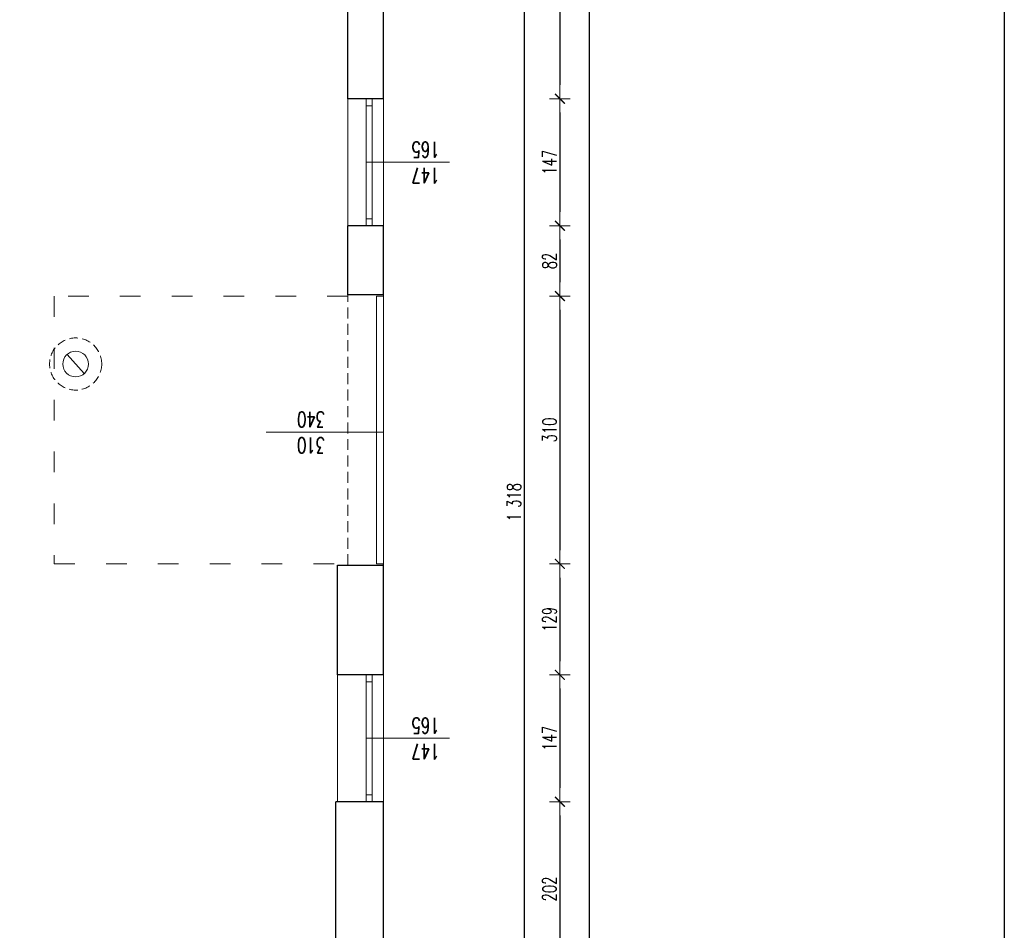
# Model space of a CAD drawing. Header units: millimetres. Extents: x -2948 to 78628, y 64669 to 215420.
# Tile 86 of 256: x 56924 to 58064, y 88895 to 89950. Entities that reach past the tile are written whole.
import ezdxf

# ---------------------------------------------------------------- set-up
doc = ezdxf.new("R2010")
doc.units = ezdxf.units.MM
for name, pattern in [('ACAD_ISO03W100', [30, 12, -18]), ('DASHED2', [0.375, 0.25, -0.125]), ('HIDDEN', [9.525, 6.35, -3.175])]:
    doc.linetypes.add(name, pattern=pattern)
for name, color, linetype, lineweight in [('-stolarka', 103, 'Continuous', 13), ('1_OPIS_OKNA', 60, 'Continuous', 13), ('kominy', 7, 'Continuous', 9), ('NOWE SCIANY', 3, 'Continuous', 13), ('NOWE WYBURZENIA', 1, 'Continuous', 20), ('OPIS', 2, 'Continuous', 13), ('POMOC', 1, 'Continuous', 13), ('SCIANY', 7, 'Continuous', 30), ('stolarka opis', 60, 'Continuous', 13), ('WYMIAR', 5, 'Continuous', 13), ('ŚCIANY', 7, 'Continuous', 30)]:
    doc.layers.add(name, color=color, linetype=linetype, lineweight=lineweight)
doc.layers.add('FORMATKA', color=7, linetype='Continuous')
doc.styles.add('style2', font='romans.shx', dxfattribs={"width": 0.7})
doc.dimstyles.new('100', dxfattribs={"dimscale": 80, "dimtxt": 0.2, "dimasz": 0.2, "dimexe": 1.25, "dimexo": 0.625, "dimgap": 0.05, "dimtad": 1, "dimdec": 0, "dimdsep": 46, "dimlunit": 6, "dimtxsty": 'style2', "dimblk1": 'TICK', "dimblk2": 'TICK', "dimsah": 1, "dimcen": 0.2, "dimse1": 1, "dimse2": 1, "dimclrd": 256, "dimclrt": 2, "dimadec": 0, "dimazin": 0, "dimtfac": 1, "dimtdec": 0, "dimtix": 1, "dimtmove": 1, "dimatfit": 0, "dimldrblk": 'DOTSMALL', "dimfxl": 1, "dimtolj": 1, "dimtzin": 0, "dimarcsym": 0})

# ---------------------------------------------------------------- blocks, each defined once
blk = doc.blocks.new('TICK')
at = {"color": 5}
for p, q in [((0, -0.75), (0, 0.75)), ((-1, 0), (1, 0))]:
    blk.add_line(p, q, dxfattribs=at)
at = {"const_width": 0.1}
blk.add_lwpolyline([(-0.354, -0.354), (0.354, 0.354)], dxfattribs=at)
blk = doc.blocks.new('*D1357')
at = {"layer": 'Defpoints', "color": 0, "ltscale": 2, "transparency": 16777216}
for p in [(57549.6, 90096.2), (57549.6, 89858.2), (57550.8, 89858.2)]:
    blk.add_point(p, dxfattribs=at)
at = {"layer": 'WYMIAR', "lineweight": -2, "ltscale": 2, "transparency": 16777216}
blk.add_line((57549.6, 90080.2), (57549.6, 89874.2), dxfattribs=at)
at = {"layer": 'WYMIAR', "lineweight": -2, "ltscale": 2, "transparency": 16777216, "xscale": 16, "yscale": 16, "zscale": 16}
for p, rotation in [((57549.6, 90096.2), 90), ((57549.6, 89858.2), 270)]:
    blk.add_blockref('TICK', p, dxfattribs=dict(at, rotation=rotation))
at = {"layer": 'WYMIAR', "color": 2, "ltscale": 2, "transparency": 16777216, "insert": (57537.6, 89977.2), "char_height": 16, "attachment_point": 5, "rotation": 90, "style": 'style2'}
blk.add_mtext('\\A1;238', dxfattribs=at)
blk = doc.blocks.new('_DotSmall')
at = {"layer": 'OPIS', "color": 0, "const_width": 0.5}
blk.add_lwpolyline([(-0.0625, 0, 1), (0.0625, 0, 1)], format="xyb", close=True, dxfattribs=at)
blk = doc.blocks.new('*D1358')
at = {"layer": 'Defpoints', "color": 0, "ltscale": 2, "transparency": 16777216}
for p in [(57550.8, 89858.2), (57549.6, 89711.2), (57556.6, 89711.2)]:
    blk.add_point(p, dxfattribs=at)
at = {"layer": 'WYMIAR', "lineweight": -2, "ltscale": 2, "transparency": 16777216}
blk.add_line((57549.6, 89842.2), (57549.6, 89727.2), dxfattribs=at)
at = {"layer": 'WYMIAR', "lineweight": -2, "ltscale": 2, "transparency": 16777216, "xscale": 16, "yscale": 16, "zscale": 16}
for p, rotation in [((57549.6, 89858.2), 90), ((57549.6, 89711.2), 270)]:
    blk.add_blockref('TICK', p, dxfattribs=dict(at, rotation=rotation))
at = {"layer": 'WYMIAR', "color": 2, "ltscale": 2, "transparency": 16777216, "insert": (57537.6, 89784.7), "char_height": 16, "attachment_point": 5, "rotation": 90, "style": 'style2'}
blk.add_mtext('\\A1;147', dxfattribs=at)
blk = doc.blocks.new('*D1359')
at = {"layer": 'Defpoints', "color": 0, "ltscale": 2, "transparency": 16777216}
for p in [(57556.6, 89711.2), (57386, 89629.7), (57549.6, 89629.7)]:
    blk.add_point(p, dxfattribs=at)
at = {"layer": 'WYMIAR', "lineweight": -2, "ltscale": 2, "transparency": 16777216}
blk.add_line((57549.6, 89695.2), (57549.6, 89645.7), dxfattribs=at)
at = {"layer": 'WYMIAR', "lineweight": -2, "ltscale": 2, "transparency": 16777216, "xscale": 16, "yscale": 16, "zscale": 16}
for p, rotation in [((57549.6, 89711.2), 90), ((57549.6, 89629.7), 270)]:
    blk.add_blockref('TICK', p, dxfattribs=dict(at, rotation=rotation))
at = {"layer": 'WYMIAR', "color": 2, "ltscale": 2, "transparency": 16777216, "insert": (57537.6, 89670.4), "char_height": 16, "attachment_point": 5, "rotation": 90, "style": 'style2'}
blk.add_mtext('\\A1;82', dxfattribs=at)
blk = doc.blocks.new('*D1360')
at = {"layer": 'Defpoints', "color": 0, "ltscale": 2, "transparency": 16777216}
for p in [(57386, 89629.7), (57386, 89319.7), (57549.6, 89319.7)]:
    blk.add_point(p, dxfattribs=at)
at = {"layer": 'WYMIAR', "lineweight": -2, "ltscale": 2, "transparency": 16777216}
blk.add_line((57549.6, 89613.7), (57549.6, 89335.7), dxfattribs=at)
at = {"layer": 'WYMIAR', "lineweight": -2, "ltscale": 2, "transparency": 16777216, "xscale": 16, "yscale": 16, "zscale": 16}
for p, rotation in [((57549.6, 89629.7), 90), ((57549.6, 89319.7), 270)]:
    blk.add_blockref('TICK', p, dxfattribs=dict(at, rotation=rotation))
at = {"layer": 'WYMIAR', "color": 2, "ltscale": 2, "transparency": 16777216, "insert": (57537.6, 89474.7), "char_height": 16, "attachment_point": 5, "rotation": 90, "style": 'style2'}
blk.add_mtext('\\A1;310', dxfattribs=at)
blk = doc.blocks.new('*D1361')
at = {"layer": 'Defpoints', "color": 0, "ltscale": 2, "transparency": 16777216}
for p in [(57386, 89319.7), (57549.6, 89191.2), (57555.2, 89191.2)]:
    blk.add_point(p, dxfattribs=at)
at = {"layer": 'WYMIAR', "lineweight": -2, "ltscale": 2, "transparency": 16777216}
blk.add_line((57549.6, 89303.7), (57549.6, 89207.2), dxfattribs=at)
at = {"layer": 'WYMIAR', "lineweight": -2, "ltscale": 2, "transparency": 16777216, "xscale": 16, "yscale": 16, "zscale": 16}
for p, rotation in [((57549.6, 89319.7), 90), ((57549.6, 89191.2), 270)]:
    blk.add_blockref('TICK', p, dxfattribs=dict(at, rotation=rotation))
at = {"layer": 'WYMIAR', "color": 2, "ltscale": 2, "transparency": 16777216, "insert": (57537.6, 89255.4), "char_height": 16, "attachment_point": 5, "rotation": 90, "style": 'style2'}
blk.add_mtext('\\A1;129', dxfattribs=at)
blk = doc.blocks.new('*D1362')
at = {"layer": 'Defpoints', "color": 0, "ltscale": 2, "transparency": 16777216}
for p in [(57555.2, 89191.2), (57549.6, 89044.2), (57555.2, 89044.2)]:
    blk.add_point(p, dxfattribs=at)
at = {"layer": 'WYMIAR', "lineweight": -2, "ltscale": 2, "transparency": 16777216}
blk.add_line((57549.6, 89175.2), (57549.6, 89060.2), dxfattribs=at)
at = {"layer": 'WYMIAR', "lineweight": -2, "ltscale": 2, "transparency": 16777216, "xscale": 16, "yscale": 16, "zscale": 16}
for p, rotation in [((57549.6, 89191.2), 90), ((57549.6, 89044.2), 270)]:
    blk.add_blockref('TICK', p, dxfattribs=dict(at, rotation=rotation))
at = {"layer": 'WYMIAR', "color": 2, "ltscale": 2, "transparency": 16777216, "insert": (57537.6, 89117.7), "char_height": 16, "attachment_point": 5, "rotation": 90, "style": 'style2'}
blk.add_mtext('\\A1;147', dxfattribs=at)
blk = doc.blocks.new('*D1363')
at = {"layer": 'Defpoints', "color": 0, "ltscale": 2, "transparency": 16777216}
for p in [(57555.2, 89044.2), (57549.6, 88842.2), (57555.2, 88842.2)]:
    blk.add_point(p, dxfattribs=at)
at = {"layer": 'WYMIAR', "lineweight": -2, "ltscale": 2, "transparency": 16777216}
blk.add_line((57549.6, 89028.2), (57549.6, 88858.2), dxfattribs=at)
at = {"layer": 'WYMIAR', "lineweight": -2, "ltscale": 2, "transparency": 16777216, "xscale": 16, "yscale": 16, "zscale": 16}
for p, rotation in [((57549.6, 89044.2), 90), ((57549.6, 88842.2), 270)]:
    blk.add_blockref('TICK', p, dxfattribs=dict(at, rotation=rotation))
at = {"layer": 'WYMIAR', "color": 2, "ltscale": 2, "transparency": 16777216, "insert": (57537.6, 88943.2), "char_height": 16, "attachment_point": 5, "rotation": 90, "style": 'style2'}
blk.add_mtext('\\A1;202', dxfattribs=at)
blk = doc.blocks.new('*D1199')
at = {"layer": 'Defpoints', "color": 0, "ltscale": 2, "transparency": 16777216}
for p in [(57372, 97889.2), (57372, 88222.2), (57583.6, 88222.2)]:
    blk.add_point(p, dxfattribs=at)
at = {"layer": 'WYMIAR', "lineweight": -2, "ltscale": 2, "transparency": 16777216}
blk.add_line((57583.6, 97873.2), (57583.6, 88238.2), dxfattribs=at)
at = {"layer": 'WYMIAR', "lineweight": -2, "ltscale": 2, "transparency": 16777216, "xscale": 16, "yscale": 16, "zscale": 16}
for p, rotation in [((57583.6, 97889.2), 90), ((57583.6, 88222.2), 270)]:
    blk.add_blockref('TICK', p, dxfattribs=dict(at, rotation=rotation))
at = {"layer": 'WYMIAR', "color": 2, "ltscale": 2, "transparency": 16777216, "insert": (57571.6, 93055.7), "char_height": 16, "attachment_point": 5, "rotation": 90, "style": 'style2'}
blk.add_mtext('\\A1;9\xa0667', dxfattribs=at)
blk = doc.blocks.new('*D1204')
at = {"layer": 'Defpoints', "color": 0, "ltscale": 2, "transparency": 16777216}
for p in [(56102.2, 89859.7), (57345.3, 88201.7), (56102.2, 87930.8)]:
    blk.add_point(p, dxfattribs=at)
at = {"layer": 'WYMIAR', "lineweight": -2, "ltscale": 2, "transparency": 16777216}
blk.add_line((57329.3, 87930.8), (56118.2, 87930.8), dxfattribs=at)
at = {"layer": 'WYMIAR', "lineweight": -2, "ltscale": 2, "transparency": 16777216, "xscale": 16, "yscale": 16, "zscale": 16, "rotation": 180}
blk.add_blockref('TICK', (56102.2, 87930.8), dxfattribs=at)
at = {"layer": 'WYMIAR', "lineweight": -2, "ltscale": 2, "transparency": 16777216, "xscale": 16, "yscale": 16, "zscale": 16}
blk.add_blockref('TICK', (57345.3, 87930.8), dxfattribs=at)
at = {"layer": 'WYMIAR', "color": 2, "ltscale": 2, "transparency": 16777216, "insert": (56723.7, 87918.8), "char_height": 16, "attachment_point": 5, "rotation": 180, "style": 'style2'}
blk.add_mtext('\\A1;1\xa0243', dxfattribs=at)
blk = doc.blocks.new('*D1251')
at = {"layer": 'Defpoints', "color": 0, "ltscale": 2, "transparency": 16777216}
for p in [(57288.1, 90050.2), (57508.6, 90050.2), (57288.1, 88732.2)]:
    blk.add_point(p, dxfattribs=at)
at = {"layer": 'WYMIAR', "lineweight": -2, "ltscale": 2, "transparency": 16777216}
blk.add_line((57508.6, 88748.2), (57508.6, 90034.2), dxfattribs=at)
at = {"layer": 'WYMIAR', "lineweight": -2, "ltscale": 2, "transparency": 16777216, "xscale": 16, "yscale": 16, "zscale": 16}
for p, rotation in [((57508.6, 90050.2), 90), ((57508.6, 88732.2), 270)]:
    blk.add_blockref('TICK', p, dxfattribs=dict(at, rotation=rotation))
at = {"layer": 'WYMIAR', "color": 2, "ltscale": 2, "transparency": 16777216, "insert": (57496.6, 89391.2), "char_height": 16, "attachment_point": 5, "rotation": 90, "style": 'style2'}
blk.add_mtext('\\A1;1\xa0318', dxfattribs=at)

msp = doc.modelspace()

# ---------------------------------------------------------------- linework, layer by layer
at = {"layer": '-stolarka'}
for p, q in [((57325.3, 89858.2), (57325.3, 89711.2)), ((57332.3, 89858.2), (57332.3, 89711.2)), ((57332.3, 89858.2), (57332.3, 89711.2)), ((57332.3, 89850.2), (57325.3, 89850.2)), ((57332.3, 89850.2), (57325.3, 89850.2)), ((57332.3, 89719.2), (57325.3, 89719.2)), ((57332.3, 89719.2), (57325.3, 89719.2)), ((57325.3, 89191.2), (57325.3, 89044.2)), ((57332.3, 89191.2), (57332.3, 89044.2)), ((57332.3, 89191.2), (57332.3, 89044.2)), ((57332.3, 89183.2), (57325.3, 89183.2)), ((57332.3, 89183.2), (57325.3, 89183.2)), ((57332.3, 89052.2), (57325.3, 89052.2)), ((57332.3, 89052.2), (57325.3, 89052.2))]:
    msp.add_line(p, q, dxfattribs=at)
at = {"layer": '1_OPIS_OKNA'}
msp.add_line((57421.7, 89117.7), (57325.3, 89117.7), dxfattribs=at)
msp.add_line((57421.7, 89117.7), (57325.3, 89117.7), dxfattribs=at)
at = {"layer": 'FORMATKA', "ltscale": 2}
msp.add_lwpolyline([(55194.1, 87880.8), (55194.1, 99275.9), (58064.1, 99275.9), (58064.1, 87880.8)], close=True, dxfattribs=at)
at = {"layer": 'kominy', "ltscale": 2}
msp.add_lwpolyline([(56998.9, 89540), (56979.2, 89562.3)], dxfattribs=at)
at = {"layer": 'kominy', "linetype": 'DASHED2', "ltscale": 40}
msp.add_circle((56989.1, 89551.1), 30.2, dxfattribs=at)
at = {"layer": 'kominy', "ltscale": 2}
msp.add_circle((56989.1, 89551.1), 14.9, dxfattribs=at)
at = {"layer": 'NOWE SCIANY', "linetype": 'HIDDEN', "ltscale": 2}
msp.add_line((57304.3, 89318.2), (57304.3, 89631.2), dxfattribs=at)
at = {"layer": 'NOWE SCIANY'}
msp.add_line((57345.3, 89472.2), (57209.8, 89472.2), dxfattribs=at)
msp.add_line((57345.3, 89472.2), (57209.8, 89472.2), dxfattribs=at)
msp.add_line((57345.3, 89472.2), (57209.8, 89472.2), dxfattribs=at)
at = {"layer": 'NOWE SCIANY', "linetype": 'ACAD_ISO03W100', "ltscale": 2}
msp.add_lwpolyline([(57304.3, 89629.7), (56964.3, 89629.7), (56964.3, 89319.7), (57292.3, 89319.7)], dxfattribs=at)
at = {"layer": 'NOWE SCIANY', "ltscale": 2}
msp.add_lwpolyline([(57337.3, 89319.7), (57337.3, 89629.7), (57345.3, 89629.7), (57345.3, 89319.7)], close=True, dxfattribs=at)
msp.add_lwpolyline([(57337.3, 89319.7), (57337.3, 89629.7), (57345.3, 89629.7), (57345.3, 89319.7)], close=True, dxfattribs=at)
at = {"layer": 'NOWE WYBURZENIA'}
msp.add_line((57345.3, 89631.2), (57345.3, 89484.2), dxfattribs=at)
at = {"layer": 'POMOC'}
for p, q in [((57304.3, 89711.2), (57304.3, 89858.2)), ((57345.3, 89858.2), (57345.3, 89711.2)), ((57345.3, 89858.2), (57345.3, 89711.2)), ((57292.3, 89044.2), (57292.3, 89191.2)), ((57345.3, 89191.2), (57345.3, 89044.2)), ((57345.3, 89191.2), (57345.3, 89044.2))]:
    msp.add_line(p, q, dxfattribs=at)
at = {"layer": 'SCIANY'}
msp.add_lwpolyline([(57292.3, 89313.2), (57292.3, 89318.2), (57345.3, 89318.2)], dxfattribs=at)
at = {"layer": 'stolarka opis'}
msp.add_line((57421.7, 89784.7), (57325.3, 89784.7), dxfattribs=at)
msp.add_line((57421.7, 89784.7), (57325.3, 89784.7), dxfattribs=at)
at = {"layer": 'ŚCIANY', "ltscale": 2}
for p, q in [((57345.3, 89858.2), (57345.3, 90096.2)), ((57345.3, 89858.2), (57345.3, 90096.2)), ((57304.3, 89858.2), (57304.3, 90051.2)), ((57345.3, 89858.2), (57304.3, 89858.2)), ((57345.3, 89858.2), (57304.3, 89858.2)), ((57304.3, 89631.2), (57304.3, 89711.2)), ((57345.3, 89711.2), (57304.3, 89711.2)), ((57345.3, 89711.2), (57304.3, 89711.2)), ((57345.3, 89631.2), (57345.3, 89711.2)), ((57345.3, 89631.2), (57345.3, 89711.2)), ((57345.3, 89631.2), (57304.3, 89631.2)), ((57345.3, 89631.2), (57304.3, 89631.2)), ((57292.3, 89191.2), (57292.3, 89313.2)), ((57345.3, 89191.2), (57345.3, 89319.7)), ((57345.3, 89191.2), (57345.3, 89313.2)), ((57345.3, 89191.2), (57292.3, 89191.2)), ((57345.3, 89191.2), (57292.3, 89191.2)), ((57345.3, 89044.2), (57290.3, 89044.1)), ((57290.3, 88854.2), (57290.3, 89044.1)), ((57345.3, 89044.2), (57292.3, 89044.2)), ((57345.3, 88715.2), (57345.3, 89044.2)), ((57345.3, 88715.2), (57345.3, 89044.2))]:
    msp.add_line(p, q, dxfattribs=at)

# ---------------------------------------------------------------- texts
at = {"layer": '1_OPIS_OKNA', "ltscale": 0.2, "insert": (57410.3, 89093.4), "char_height": 18, "width": 280.137, "attachment_point": 1, "rotation": 179.9915, "style": 'style2'}
msp.add_mtext('147\\P165', dxfattribs=at)
msp.add_mtext('147\\P165', dxfattribs=at)
at = {"layer": 'NOWE SCIANY', "linetype": 'Continuous', "ltscale": 0.2, "insert": (57277.9, 89447.9), "char_height": 18, "width": 280.137, "attachment_point": 1, "rotation": 179.9915, "style": 'style2'}
msp.add_mtext('310\\P340', dxfattribs=at)
at = {"layer": 'stolarka opis', "ltscale": 0.2, "insert": (57410.3, 89760.4), "char_height": 18, "width": 280.137, "attachment_point": 1, "rotation": 179.9915, "style": 'style2'}
msp.add_mtext('147\\P165', dxfattribs=at)
msp.add_mtext('147\\P165', dxfattribs=at)

# ---------------------------------------------------------------- dimensions: what is measured, and where the dimension line sits
at = {"layer": 'WYMIAR', "ltscale": 2}
for base, p1, p2, angle, picture, middle in [((57583.6, 88222.2), (57372, 97889.2), (57372, 88222.2), 90, '*D1199', (57571.6, 93055.7)), ((57549.6, 89858.2), (57549.6, 90096.2), (57550.8, 89858.2), 90, '*D1357', (57537.6, 89977.2)), ((57508.6, 90050.2), (57288.1, 88732.2), (57288.1, 90050.2), 90, '*D1251', (57496.6, 89391.2)), ((57549.6, 89711.2), (57550.8, 89858.2), (57556.6, 89711.2), 90, '*D1358', (57537.6, 89784.7)), ((56102.2, 87930.8), (57345.3, 88201.7), (56102.2, 89859.7), 180, '*D1204', (56723.7, 87918.8)), ((57549.5871557, 89629.6701859), (57556.5840879, 89711.1701859), (57386.0165527, 89629.6701859), 90, '*D1359', (57537.5871557, 89670.4201859)), ((57549.6, 89319.7), (57386, 89629.7), (57386, 89319.7), 90, '*D1360', (57537.6, 89474.7)), ((57549.5871557, 89191.1701859), (57386.0165527, 89319.6701859), (57555.1652643, 89191.1701859), 90, '*D1361', (57537.5871557, 89255.4201859)), ((57549.6, 89044.2), (57555.2, 89191.2), (57555.2, 89044.2), 90, '*D1362', (57537.6, 89117.7)), ((57549.6, 88842.2), (57555.2, 89044.2), (57555.2, 88842.2), 90, '*D1363', (57537.6, 88943.2))]:
    dim = msp.add_linear_dim(base=base, p1=p1, p2=p2, angle=angle, dimstyle='100', dxfattribs=at)
    dim.commit()
    dim.dimension.update_dxf_attribs({"geometry": picture, "text_midpoint": middle})

doc.saveas('drawing.dxf')
